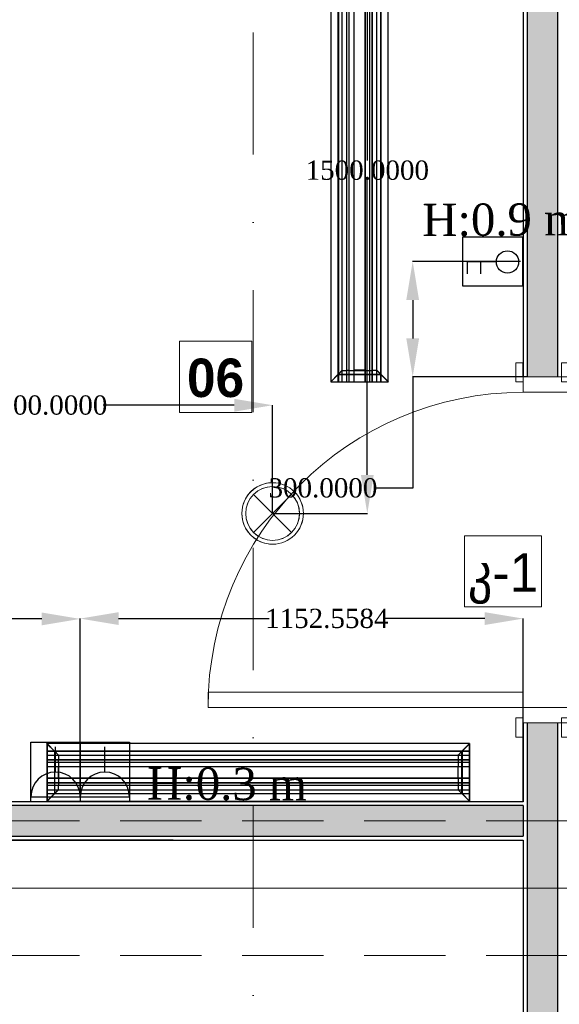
# Model space of a CAD drawing. Header units: millimetres. Extents: x 0 to 88385, y 0 to 41127.
# Tile 134 of 244: x 63685 to 65089, y 32361 to 34922. Entities that reach past the tile are written whole.
import ezdxf
from ezdxf.enums import TextEntityAlignment as Align

# ---------------------------------------------------------------- set-up
doc = ezdxf.new("R2010")
doc.units = ezdxf.units.MM
doc.header["$MEASUREMENT"] = 0
doc.set_wipeout_variables(frame=1)
doc.linetypes.add('Dot & Dashed', pattern=[670.277762, 317.5, -176.388889, 0, -176.388874])
doc.linetypes.add('Hidden', pattern=[317.5, 211.666667, -105.833333])
for name, color, linetype in [('- განათება', 7, 'Continuous'), ('- მექანიკური ნაწილი', 7, 'Continuous'), ('- საშტეფცელო როზეტები', 7, 'Continuous'), ('Edges', 7, 'Continuous'), ('Marker - Section', 7, 'Continuous'), ('New_Structural - Bearing', 7, 'Continuous'), ('Structural - Bearing', 7, 'Continuous'), ('Structural - Grid', 7, 'Continuous')]:
    doc.layers.add(name, color=color, linetype=linetype)
for name, color, linetype, lineweight, true_color in [('Marker - Section_Pen_No__108', 7, 'Continuous', 13, 0xfd8379), ('New_Interior - Lamp_Pen_No__77', 7, 'Continuous', 20, 0xffeb28), ('New_Structural - Bearing_Pen_No__5', 7, 'Continuous', 25, 0x40a5ff), ('New_Structural - Bearing_Pen_No__57', 7, 'Continuous', 25, 0xdcd214), ('Structural - Bearing_Pen_No__81', 7, 'Continuous', 20, 0x6a6a6a), ('Structural - Grid_Pen_No__81', 7, 'Continuous', 20, 0x6a6a6a)]:
    doc.layers.add(name, color=color, linetype=linetype, lineweight=lineweight, true_color=true_color)
for name, color, linetype, lineweight in [('New_Annotation - Text_Pen_No__20', 1, 'Continuous', 0), ('New_Archicad Doors_Pen_No__1', 7, 'Continuous', 13), ('New_Structural - Bearing_Pen_No__1', 7, 'Continuous', 13)]:
    doc.layers.add(name, color=color, linetype=linetype, lineweight=lineweight)
doc.styles.add('GENERATED_STYLE_2', font='txt')
doc.styles.add('GENERATED_STYLE_3', font='txt')
doc.styles.get("Standard").update_dxf_attribs({"font": 'sylfaen.ttf'})
doc.dimstyles.get("Standard").update_dxf_attribs({"dimtxt": 0.18, "dimasz": 0.18, "dimexe": 0.18, "dimexo": 0.0625, "dimgap": 0.09, "dimtad": 0, "dimtih": 1, "dimtoh": 1, "dimdec": 4, "dimzin": 0, "dimdsep": 46, "dimtxsty": 'Standard', "dimcen": 0.09, "dimadec": 0, "dimazin": 0, "dimtfac": 1, "dimtdec": 4, "dimtofl": 0, "dimtmove": 0, "dimatfit": 3, "dimfxl": 1, "dimtolj": 1, "dimtzin": 0, "dimarcsym": 0})

# ---------------------------------------------------------------- blocks, each defined once
blk = doc.blocks.new('Door_3')
at = {"layer": 'New_Archicad Doors_Pen_No__1', "color": 7, "linetype": 'Continuous', "lineweight": 13}
for p, q in [((370, 0), (370, 820)), ((370, 820), (410, 820)), ((410, 820), (410, 0)), ((-487, 0), (-487, 19)), ((-487, 19), (-437, 19)), ((-437, 0), (-487, 0)), ((-450, 0), (-487, 0)), ((-450, 0), (-487, 0)), ((-410, 0), (-450, 0)), ((-450, 0), (-450, -115)), ((-450, 0), (-450, -10)), ((-450, 0), (-450, -10)), ((-437, 19), (-437, 0)), ((-410, -115), (-410, 0)), ((410, 0), (370, 0)), ((450, 0), (410, 0)), ((410, 0), (410, -115)), ((437, 19), (487, 19)), ((437, 0), (437, 19)), ((487, 0), (437, 0)), ((450, -115), (450, 0)), ((450, 0), (450, -10)), ((450, 0), (450, -10)), ((450, 0), (487, 0)), ((450, 0), (487, 0)), ((487, 19), (487, 0)), ((-450, -10), (-450, -90)), ((-450, -10), (-450, -90)), ((450, -10), (450, -90)), ((450, -10), (450, -90)), ((-487, -119), (-487, -100)), ((-487, -100), (-437, -100)), ((-450, -100), (-487, -100)), ((-450, -100), (-487, -100)), ((-450, -90), (-450, -100)), ((-450, -90), (-450, -100)), ((-437, -100), (-437, -119)), ((437, -100), (487, -100)), ((437, -119), (437, -100)), ((450, -90), (450, -100)), ((450, -90), (450, -100)), ((450, -100), (487, -100)), ((450, -100), (487, -100)), ((487, -100), (487, -119)), ((-437, -119), (-487, -119)), ((-450, -115), (-410, -115)), ((410, -115), (450, -115)), ((487, -119), (437, -119))]:
    blk.add_line(p, q, dxfattribs=at)
blk.add_arc((410, 0), 820, 90, 180, dxfattribs=at)
blk = doc.blocks.new('Wall_61', base_point=(-19144.8, 39238))
at = {"layer": 'New_Structural - Bearing_Pen_No__57', "linetype": 'Continuous', "lineweight": 25, "true_color": 0xdcd214}
for points in [[(-19234.8, 38988), (-19234.8, 33993.1), (-19154.8, 33993.1), (-19154.8, 38988)], [(-19234.8, 22933.6), (-19154.8, 22933.6), (-19154.8, 33093.1), (-19234.8, 33093.1)]]:
    blk.add_hatch(color=52, dxfattribs=at).paths.add_polyline_path(points)
at = {"layer": 'New_Structural - Bearing_Pen_No__1', "color": 7, "linetype": 'Continuous', "lineweight": 13}
for p, q in [((-19244.8, 33993.1), (-19234.8, 33993.1)), ((-19234.8, 33993.1), (-19154.8, 33993.1)), ((-19154.8, 33993.1), (-19144.8, 33993.1)), ((-19244.8, 33093.1), (-19234.8, 33093.1)), ((-19234.8, 33093.1), (-19154.8, 33093.1)), ((-19154.8, 33093.1), (-19144.8, 33093.1))]:
    blk.add_line(p, q, dxfattribs=at)
at = {"layer": 'New_Structural - Bearing_Pen_No__5', "color": 161, "linetype": 'Continuous', "lineweight": 25, "true_color": 0x40a5ff}
for p, q in [((-19234.8, 38988), (-19234.8, 33993.1)), ((-19154.8, 33993.1), (-19154.8, 38988)), ((-19244.8, 33993.1), (-19244.8, 34030.1)), ((-19244.8, 33093.1), (-19244.8, 33056.1)), ((-19234.8, 33093.1), (-19234.8, 22933.6)), ((-19154.8, 22933.6), (-19154.8, 33093.1))]:
    blk.add_line(p, q, dxfattribs=at)
at = {"layer": 'New_Structural - Bearing_Pen_No__5', "color": 161, "linetype": 'Continuous', "lineweight": 25, "true_color": 0x40a5ff, "flags": 128}
for points in [[(-19244.8, 37388), (-19244.8, 33993.1)], [(-19244.8, 33093.1), (-19244.8, 32888)], [(-19244.8, 32878), (-19244.8, 32798)], [(-19244.8, 32788), (-19244.8, 22943.6)]]:
    blk.add_lwpolyline(points, dxfattribs=at)
at = {"layer": 'New_Archicad Doors_Pen_No__1', "color": 7, "linetype": 'Continuous', "lineweight": 13, "xscale": -1, "zscale": 1000, "rotation": 89.99999999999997}
blk.add_blockref('Door_3', (-19244.8, 33543.1), dxfattribs=at)
blk = doc.blocks.new('Wall_67', base_point=(-22783.8, 32888))
at = {"layer": 'New_Structural - Bearing_Pen_No__57', "linetype": 'Continuous', "lineweight": 25, "true_color": 0xdcd214}
blk.add_hatch(color=52, dxfattribs=at).paths.add_polyline_path([(-19244.8, 32878), (-22783.8, 32878), (-22783.8, 32798), (-19244.8, 32798)])
at = {"layer": 'New_Structural - Bearing_Pen_No__1', "color": 7, "linetype": 'Continuous', "lineweight": 13, "flags": 128}
for points in [[(-22783.8, 32888), (-22783.8, 32878)], [(-22783.8, 32878), (-22783.8, 32798)], [(-19244.8, 32878), (-19244.8, 32798)], [(-22783.8, 32798), (-22783.8, 32788)]]:
    blk.add_lwpolyline(points, dxfattribs=at)
at = {"layer": 'New_Structural - Bearing_Pen_No__5', "color": 161, "linetype": 'Continuous', "lineweight": 25, "true_color": 0x40a5ff}
for p, q in [((-19244.8, 32878), (-22783.8, 32878)), ((-22783.8, 32798), (-19244.8, 32798))]:
    blk.add_line(p, q, dxfattribs=at)
at = {"layer": 'New_Structural - Bearing_Pen_No__5', "color": 161, "linetype": 'Continuous', "lineweight": 25, "true_color": 0x40a5ff, "flags": 128}
for points in [[(-19244.8, 32888), (-22783.8, 32888)], [(-22783.8, 32788), (-19244.8, 32788)]]:
    blk.add_lwpolyline(points, dxfattribs=at)
blk = doc.blocks.new('Standard grid marker')
at = {"layer": 'Structural - Grid_Pen_No__81', "color": 251, "linetype": 'Continuous', "lineweight": 20, "true_color": 0x6a6a6a}
blk.add_line((1000, 0), (51328.1, 0), dxfattribs=at)
at = {"layer": 'Structural - Grid_Pen_No__81', "color": 251, "lineweight": 20, "true_color": 0x6a6a6a, "style": 'GENERATED_STYLE_2'}
for tag, p in [('AC_MarkerText_1_0', (-100, -144)), ('AC_MarkerText_1_1', (52428.1, -144))]:
    blk.add_attdef(tag, text='', height=100, rotation=180, dxfattribs=at).set_placement(p, align=Align.TOP_CENTER)
blk = doc.blocks.new('Beam_13', base_point=(-47008.8, 32663))
at = {"layer": 'Structural - Bearing_Pen_No__81', "color": 251, "linetype": 'Hidden', "lineweight": 20, "true_color": 0x6a6a6a}
for p, q in [((-22833.8, 32838), (-17183.8, 32838)), ((-22833.8, 32488), (-17183.8, 32488))]:
    blk.add_line(p, q, dxfattribs=at)
at = {"layer": 'Structural - Bearing_Pen_No__81', "color": 251, "linetype": 'Dot & Dashed', "lineweight": 20, "true_color": 0x6a6a6a}
blk.add_line((-47008.8, 32663), (991.2, 32663), dxfattribs=at)
blk = doc.blocks.new('Cutting Plane_2', base_point=(3944.3, 35559.3))
at = {"layer": 'Marker - Section_Pen_No__108', "color": 11, "linetype": 'Dot & Dashed', "lineweight": 13, "true_color": 0xfd8379}
blk.add_line((-19947.3, 35559.3), (-19947.3, 30356.7), dxfattribs=at)
blk = doc.blocks.new('2-იანი ჩარჩო')
at = {"layer": '- საშტეფცელო როზეტები', "color": 5}
blk.add_line((8600.4, 3737), (8600.4, 3582), dxfattribs=at)
for points in [[(8472.1, 3582), (8472.1, 3737), (8600.4, 3737)], [(8600.4, 3737), (8728.7, 3737), (8728.7, 3582), (8600.4, 3582)], [(8600.4, 3582), (8472.1, 3582)]]:
    blk.add_lwpolyline(points, dxfattribs=at)
blk = doc.blocks.new('- საშტეფცელო როზეტი IP22')
at = {"layer": '- საშტეფცელო როზეტები', "color": 5}
for p, q in [((8536.7, 3822.7), (8536.7, 3888.1)), ((8472.6, 3758.6), (8600.9, 3758.6))]:
    blk.add_line(p, q, dxfattribs=at)
blk.add_arc((8536.7, 3758.6), 64.1, 0, 180, dxfattribs=at)
blk = doc.blocks.new('ორკლავიშა ჩამრთველლი იპ 22')
at = {"layer": '- განათება', "color": 6}
for points in [[(0.3, 352.8), (-106, 352.8)], [(0, 97.5), (0.3, 352.8)], [(0.1, 237.8), (-105.7, 237.8)]]:
    blk.add_lwpolyline(points, dxfattribs=at)
blk.add_circle((0, 0), 97.5, dxfattribs=at)
blk = doc.blocks.new('1 იანი ჩარჩო')
at = {"layer": '- განათება', "color": 5}
blk.add_lwpolyline([(-9864.2, 15374.2), (-9735.9, 15374.2), (-9735.9, 15219.2), (-9864.2, 15219.2)], close=True, dxfattribs=at)
blk = doc.blocks.new('lineardiffplan')
at = {"layer": 'Edges'}
for p, q in [((392.8, 274.9), (392.8, 274.6)), ((393.1, 274.9), (392.8, 274.9)), ((422.8, 244.9), (392.8, 274.9)), ((392.8, 274.6), (392.9, 274.5)), ((392.9, 125.2), (392.9, 274.5)), ((412.4, 255), (392.9, 274.5)), ((393.1, 274.9), (393.2, 274.8)), ((393.2, 274.8), (412.7, 255.3)), ((1462.8, 244.9), (1492.8, 274.9)), ((1472.9, 255.3), (1492.4, 274.8)), ((1473.2, 254.9), (1492.8, 274.5)), ((1492.4, 274.8), (1492.5, 274.9)), ((1492.8, 274.9), (1492.5, 274.9)), ((1492.8, 274.5), (1492.8, 274.9)), ((1492.8, 274.5), (1492.8, 274.5)), ((1492.8, 125.4), (1492.8, 274.5)), ((1492.8, 255.3), (392.9, 255.3)), ((392.9, 254.9), (1492.8, 254.9)), ((392.9, 244.9), (1492.8, 244.9)), ((392.9, 233.2), (1492.8, 233.2)), ((392.9, 233), (1492.8, 233)), ((412.4, 144.7), (412.4, 255)), ((412.8, 254.6), (412.4, 255)), ((412.7, 255.3), (413.1, 254.9)), ((412.8, 145.1), (412.8, 254.6)), ((412.8, 254.6), (422.8, 244.6)), ((413.1, 254.9), (423.1, 244.9)), ((422.8, 244.6), (422.8, 244.9)), ((422.8, 244.9), (423.1, 244.9)), ((422.8, 244.6), (422.8, 244.6)), ((422.8, 244.6), (422.8, 233.2)), ((422.8, 233), (422.8, 233.2)), ((422.8, 226.8), (422.8, 233)), ((423.1, 244.9), (423.1, 244.9)), ((1472.5, 254.9), (1462.5, 244.9)), ((1462.5, 244.9), (1462.5, 244.9)), ((1462.5, 244.9), (1462.8, 244.9)), ((1462.8, 244.9), (1462.9, 244.6)), ((1462.8, 244.5), (1462.9, 244.6)), ((1462.8, 233.2), (1462.8, 244.5)), ((1462.8, 233), (1462.8, 233.2)), ((1462.8, 226.8), (1462.8, 233)), ((1462.9, 244.6), (1472.8, 254.5)), ((1472.9, 255.3), (1472.5, 254.9)), ((1472.8, 254.5), (1473.2, 254.9)), ((1472.8, 254.5), (1472.8, 145.3)), ((1473.2, 144.9), (1473.2, 254.9)), ((392.9, 226.8), (1492.8, 226.8)), ((392.9, 226.5), (1492.8, 226.5)), ((392.9, 214.9), (1492.8, 214.9)), ((1492.8, 214.8), (392.9, 214.8)), ((422.4, 214.9), (422.3, 214.9)), ((422.8, 214.9), (422.4, 214.9)), ((422.8, 226.5), (422.8, 226.8)), ((422.8, 214.9), (422.8, 226.5)), ((422.8, 184.9), (422.8, 214.9)), ((423.2, 214.9), (422.8, 214.9)), ((423.2, 214.8), (422.8, 214.9)), ((423.2, 214.8), (423.2, 214.9)), ((423.2, 214.8), (423.2, 184.9)), ((1462.8, 214.9), (1462.4, 214.9)), ((1462.4, 214.9), (1462.4, 214.8)), ((1462.8, 214.9), (1462.4, 214.8)), ((1462.4, 184.9), (1462.4, 214.8)), ((1462.8, 226.5), (1462.8, 226.8)), ((1462.8, 214.9), (1462.8, 226.5)), ((1462.8, 214.9), (1462.8, 184.9)), ((1462.8, 214.9), (1463.2, 214.9)), ((1463.2, 214.9), (1463.3, 214.9)), ((1492.8, 184.9), (392.9, 184.9)), ((422.4, 184.9), (422.3, 184.9)), ((422.8, 184.9), (422.4, 184.9)), ((422.8, 184.9), (423.2, 184.9)), ((422.8, 173.2), (422.8, 184.9)), ((1462.4, 184.9), (1462.8, 184.9)), ((1462.8, 173.2), (1462.8, 184.9)), ((1463.2, 184.9), (1462.8, 184.9)), ((1463.2, 184.9), (1463.3, 184.9)), ((392.8, 124.9), (422.8, 154.9)), ((392.9, 173.2), (1492.8, 173.2)), ((392.9, 173), (1492.8, 173)), ((392.9, 166.8), (1492.8, 166.8)), ((392.9, 166.5), (1492.8, 166.5)), ((392.9, 154.9), (1492.8, 154.9)), ((412.8, 145.1), (422.8, 155.1)), ((423.1, 154.8), (413.1, 144.9)), ((422.8, 173), (422.8, 173.2)), ((422.8, 173), (422.8, 166.8)), ((422.8, 166.5), (422.8, 166.8)), ((422.8, 155.1), (422.8, 166.5)), ((422.8, 154.9), (422.8, 155.1)), ((422.8, 155.1), (422.8, 155.1)), ((423.1, 154.8), (422.8, 154.9)), ((423.1, 154.8), (423.1, 154.9)), ((1462.5, 154.8), (1462.4, 154.9)), ((1462.8, 154.9), (1462.5, 154.8)), ((1462.5, 154.8), (1472.4, 144.9)), ((1462.8, 173), (1462.8, 173.2)), ((1462.8, 166.8), (1462.8, 173)), ((1462.8, 166.5), (1462.8, 166.8)), ((1462.8, 155.3), (1462.8, 166.5)), ((1462.9, 155.2), (1462.8, 155.3)), ((1462.9, 155.2), (1462.8, 154.9)), ((1462.8, 154.9), (1492.8, 124.9)), ((1472.8, 145.3), (1462.9, 155.2)), ((1492.8, 144.9), (392.9, 144.9)), ((392.9, 125.2), (412.4, 144.7)), ((392.9, 144.5), (1492.8, 144.5)), ((412.7, 144.5), (393.2, 124.9)), ((412.8, 145.1), (412.4, 144.7)), ((412.7, 144.5), (413.1, 144.9)), ((1472.4, 144.9), (1472.8, 144.5)), ((1473.2, 144.9), (1472.8, 145.3)), ((1472.8, 144.5), (1492.4, 124.9)), ((1473.2, 144.9), (1492.8, 125.4)), ((392.9, 125.2), (392.8, 125.1)), ((392.8, 125.1), (392.8, 124.9)), ((392.8, 124.9), (393.1, 124.9)), ((393.2, 124.9), (393.1, 124.9)), ((1492.4, 124.9), (1492.8, 124.9)), ((1492.4, 124.9), (1492.4, 124.9)), ((1492.8, 125.3), (1492.8, 125.4)), ((1492.8, 124.9), (1492.8, 125.3))]:
    blk.add_line(p, q, dxfattribs=at)
blk.add_lwpolyline([(393.2, 274.8), (1492.8, 274.8), (1492.8, 124.9), (393.2, 124.9)], close=True, dxfattribs=at)
blk = doc.blocks.new('Recessed Spot')
at = {"layer": 'New_Interior - Lamp_Pen_No__77', "color": 2, "linetype": 'Continuous', "lineweight": 20, "true_color": 0xffeb28}
for q in [(-49.5, 49.5), (49.5, 49.5), (-49.5, -49.5), (49.5, -49.5)]:
    blk.add_line((0, 0), q, dxfattribs=at)
at = {"layer": 'New_Interior - Lamp_Pen_No__77', "color": 2, "linetype": 'Continuous', "lineweight": 20, "true_color": 0xffeb28, "flags": 128}
blk.add_lwpolyline([(80, 0, 1), (-80, 0, 1)], format="xyb", close=True, dxfattribs=at)
at = {"layer": 'New_Interior - Lamp_Pen_No__77', "color": 2, "linetype": 'Continuous', "lineweight": 20, "true_color": 0xffeb28}
blk.add_circle((0, 0), 70, dxfattribs=at)
blk = doc.blocks.new('*D583')
at = {"layer": '- საშტეფცელო როზეტები', "color": 0, "lineweight": -2, "transparency": 16777216}
for p, q in [((61912.2, 32901), (61912.2, 33363.7)), ((62012.2, 33363.5), (62675.9, 33363.5)), ((63742.9, 33363.5), (62975.1, 33363.5)), ((63842.9, 32901.9), (63842.9, 33363.7))]:
    blk.add_line(p, q, dxfattribs=at)
at = {"layer": '- საშტეფცელო როზეტები', "color": 0, "transparency": 16777216}
for points in [[(62012.2, 33380.2), (62012.2, 33346.9), (61912.2, 33363.5)], [(63742.9, 33380.2), (63742.9, 33346.9), (63842.9, 33363.5)]]:
    blk.add_solid(points, dxfattribs=at)
at = {"layer": 'Defpoints', "color": 0, "transparency": 16777216}
for p in [(63842.9, 33363.5), (61912.2, 32901), (63842.9, 32901.9)]:
    blk.add_point(p, dxfattribs=at)
at = {"layer": '- საშტეფცელო როზეტები', "color": 0, "transparency": 16777216, "insert": (62825.5, 33363.5), "char_height": 50, "attachment_point": 5}
blk.add_mtext('\\A1;{\\fSylfaen|b0|i0|c0|p18;1930.7710}', dxfattribs=at)
blk = doc.blocks.new('*D584')
at = {"layer": '- საშტეფცელო როზეტები', "color": 0, "lineweight": -2, "transparency": 16777216}
for p, q in [((63842.9, 32901.9), (63842.9, 33364.6)), ((63942.9, 33364.4), (64334.5, 33364.4)), ((64895.5, 33364.4), (64634.5, 33364.4)), ((64995.5, 32888), (64995.5, 33364.6))]:
    blk.add_line(p, q, dxfattribs=at)
at = {"layer": '- საშტეფცელო როზეტები', "color": 0, "transparency": 16777216}
for points in [[(63942.9, 33381.1), (63942.9, 33347.8), (63842.9, 33364.4)], [(64895.5, 33381.1), (64895.5, 33347.8), (64995.5, 33364.4)]]:
    blk.add_solid(points, dxfattribs=at)
at = {"layer": 'Defpoints', "color": 0, "transparency": 16777216}
for p in [(64995.5, 33364.4), (63842.9, 32901.9), (64995.5, 32888)]:
    blk.add_point(p, dxfattribs=at)
at = {"layer": '- საშტეფცელო როზეტები', "color": 0, "transparency": 16777216, "insert": (64484.5, 33364.4), "char_height": 50, "attachment_point": 5}
blk.add_mtext('\\A1;{\\fSylfaen|b0|i0|c0|p18;1152.5584}', dxfattribs=at)
blk = doc.blocks.new('*D617')
at = {"layer": '- საშტეფცელო როზეტები', "color": 0, "lineweight": -2, "transparency": 16777216}
for p, q in [((64988.4, 34293.1), (64707.8, 34293.1)), ((64708, 34193.1), (64708, 34093.1)), ((65005.4, 33993.1), (64707.8, 33993.1)), ((64708, 33993.1), (64708, 33704)), ((64708, 33704), (64608, 33704))]:
    blk.add_line(p, q, dxfattribs=at)
at = {"layer": '- საშტეფცელო როზეტები', "color": 0, "transparency": 16777216}
for points in [[(64691.3, 34193.1), (64724.6, 34193.1), (64708, 34293.1)], [(64691.3, 34093.1), (64724.6, 34093.1), (64708, 33993.1)]]:
    blk.add_solid(points, dxfattribs=at)
at = {"layer": 'Defpoints', "color": 0, "transparency": 16777216}
for p in [(64708, 34293.1), (64988.5, 34293.1), (65005.5, 33993.1)]:
    blk.add_point(p, dxfattribs=at)
at = {"layer": '- საშტეფცელო როზეტები', "color": 0, "transparency": 16777216, "insert": (64474.5, 33704), "char_height": 50, "attachment_point": 5}
blk.add_mtext('\\A1;{\\fSylfaen|b0|i0|c0|p18;300.0000}', dxfattribs=at)
blk = doc.blocks.new('*D715')
at = {"layer": '- განათება', "color": 0, "lineweight": -2, "transparency": 16777216}
for p, q in [((64084.4, 32788), (63586.3, 32788)), ((63586.5, 32688), (63586.5, 32175.7)), ((63586.5, 31613.6), (63586.5, 32124.3)), ((63825.4, 31513.6), (63586.3, 31513.6))]:
    blk.add_line(p, q, dxfattribs=at)
at = {"layer": '- განათება', "color": 0, "transparency": 16777216}
for points in [[(63569.8, 32688), (63603.2, 32688), (63586.5, 32788)], [(63569.8, 31613.6), (63603.2, 31613.6), (63586.5, 31513.6)]]:
    blk.add_solid(points, dxfattribs=at)
at = {"layer": 'Defpoints', "color": 0, "transparency": 16777216}
for p in [(64084.5, 32788), (63586.5, 31513.6), (63825.5, 31513.6)]:
    blk.add_point(p, dxfattribs=at)
at = {"layer": '- განათება', "color": 0, "transparency": 16777216, "insert": (63586.5, 32150), "char_height": 50, "attachment_point": 5}
blk.add_mtext('\\A1;{\\fSylfaen|b0|i0|c0|p18;1274.3797}', dxfattribs=at)
blk = doc.blocks.new('*D747')
at = {"layer": '- განათება', "color": 0, "lineweight": -2, "transparency": 16777216}
for p, q in [((63143.6, 33638), (63143.6, 33919.6)), ((63243.6, 33919.4), (63603.4, 33919.4)), ((64243.6, 33919.4), (63902.6, 33919.4)), ((64343.6, 33638), (64343.6, 33919.6))]:
    blk.add_line(p, q, dxfattribs=at)
at = {"layer": '- განათება', "color": 0, "transparency": 16777216}
for points in [[(63243.6, 33936.1), (63243.6, 33902.7), (63143.6, 33919.4)], [(64243.6, 33936.1), (64243.6, 33902.7), (64343.6, 33919.4)]]:
    blk.add_solid(points, dxfattribs=at)
at = {"layer": 'Defpoints', "color": 0, "transparency": 16777216}
for p in [(63143.6, 33919.4), (63143.6, 33638), (64343.6, 33638)]:
    blk.add_point(p, dxfattribs=at)
at = {"layer": '- განათება', "color": 0, "transparency": 16777216, "insert": (63753, 33919.4), "char_height": 50, "attachment_point": 5}
blk.add_mtext('\\A1;{\\fSylfaen|b0|i0|c0|p18;1200.0000}', dxfattribs=at)
blk = doc.blocks.new('*D748')
at = {"layer": '- განათება', "color": 0, "lineweight": -2, "transparency": 16777216}
for p, q in [((64343.6, 35138), (64590.1, 35138)), ((64589.9, 35038), (64589.9, 34556.1)), ((64589.9, 33738), (64589.9, 34504.8)), ((64343.6, 33638), (64590.1, 33638))]:
    blk.add_line(p, q, dxfattribs=at)
at = {"layer": '- განათება', "color": 0, "transparency": 16777216}
for points in [[(64573.2, 35038), (64606.6, 35038), (64589.9, 35138)], [(64573.2, 33738), (64606.6, 33738), (64589.9, 33638)]]:
    blk.add_solid(points, dxfattribs=at)
at = {"layer": 'Defpoints', "color": 0, "transparency": 16777216}
for p in [(64343.6, 35138), (64343.6, 33638), (64589.9, 33638)]:
    blk.add_point(p, dxfattribs=at)
at = {"layer": '- განათება', "color": 0, "transparency": 16777216, "insert": (64589.9, 34530.4), "char_height": 50, "attachment_point": 5}
blk.add_mtext('\\A1;{\\fSylfaen|b0|i0|c0|p18;1500.0000}', dxfattribs=at)
blk = doc.blocks.new('AVARIULI GANATEBA')
at = {"layer": '- განათება', "color": 3, "linetype": 'Continuous', "lineweight": 20}
for q in [(-49.5, 49.5), (49.5, 49.5), (-49.5, -49.5), (49.5, -49.5)]:
    blk.add_line((0, 0), q, dxfattribs=at)
for major_axis, start_param, end_param in [((56.6, 56.6), 0.785398, 3.926991), ((56.6, 56.6), 3.926991, 7.068583), ((-49.5, 49.5), 2.356194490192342, 8.639379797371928)]:
    blk.add_ellipse((0, 0), major_axis=major_axis, ratio=1, start_param=start_param, end_param=end_param, dxfattribs=at)

msp = doc.modelspace()

# ---------------------------------------------------------------- block references
at = {"layer": 'New_Structural - Bearing', "color": 7, "lineweight": 35}
for name, p in [('Wall_61', (65095.50151, 39237.98097)), ('Wall_67', (61456.5059, 32887.98097))]:
    msp.add_blockref(name, p, dxfattribs=at)
at = {"layer": 'Structural - Bearing', "color": 251, "lineweight": 20, "true_color": 0x6a6a6a}
msp.add_blockref('Beam_13', (37231.5059, 32662.98097), dxfattribs=at)
at = {"layer": 'Structural - Grid', "color": 8, "linetype": 'Continuous', "lineweight": 15, "zscale": 1000, "rotation": 180}
msp.add_blockref('Standard grid marker', (88184.57817, 32662.98097), dxfattribs=at)

# ---------------------------------------------------------------- next in the draw order: block references
at = {"layer": 'Marker - Section', "color": 11, "lineweight": 13, "true_color": 0xfd8379}
msp.add_blockref('Cutting Plane_2', (88184.57817, 35559.29591), dxfattribs=at)

# ---------------------------------------------------------------- next in the draw order: block references
at = {"layer": '- განათება', "color": 6, "xscale": 0.2965673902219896, "yscale": 0.2965673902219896, "zscale": 0.2965673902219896, "rotation": 90}
msp.add_blockref('ორკლავიშა ჩამრთველლი იპ 22', (64954.60842, 34292.2759), dxfattribs=at)
at = {"layer": '- განათება', "color": 1}
msp.add_blockref('AVARIULI GANATEBA', (64343.55332, 33637.98097), dxfattribs=at)
at = {"layer": '- განათება', "color": 2, "linetype": 'Continuous', "lineweight": 20, "true_color": 0xffeb28, "zscale": 1000}
msp.add_blockref('Recessed Spot', (64343.55332, 33637.98097), dxfattribs=at)
at = {"layer": '- მექანიკური ნაწილი', "xscale": -1}
for p, rotation in [((64369.78878, 33587.23993), 270), ((63363.41295, 33164.09922), 180)]:
    msp.add_blockref('lineardiffplan', p, dxfattribs=dict(at, rotation=rotation))
at = {"layer": '- საშტეფცელო როზეტები', "color": 5, "rotation": 90}
msp.add_blockref('1 იანი ჩარჩო', (80212.73608, 44093.06805), dxfattribs=at)
at = {"layer": '- საშტეფცელო როზეტები', "color": 5}
msp.add_blockref('2-იანი ჩარჩო', (55242.56434, 29306.0085), dxfattribs=at)
at = {"layer": '- საშტეფცელო როზეტები'}
for p in [(55242.0746, 29142.39514), (55370.34155, 29142.39514)]:
    msp.add_blockref('- საშტეფცელო როზეტი IP22', p, dxfattribs=at)

# ---------------------------------------------------------------- next in the draw order: texts
at = {"layer": '- განათება', "color": 5, "insert": (64732.54929, 34443.31358), "char_height": 83.9644685, "attachment_point": 1, "rotation": 0.31067434}
msp.add_mtext_dynamic_manual_height_columns('{\\fSylfaen|b0|i0|c0|p18;H:0.9 m}', width=710.9466492, gutter_width=1.70068, heights=[0], dxfattribs=at)
at = {"layer": '- საშტეფცელო როზეტები', "color": 5, "insert": (64432.91588, 32975.425), "char_height": 83.9644685, "attachment_point": 3, "rotation": 359.68932566}
msp.add_mtext_dynamic_manual_height_columns('{\\fSylfaen|b0|i0|c0|p18;H:0.3 m}', width=710.9466492, gutter_width=1.70068, heights=[0], dxfattribs=at)

# ---------------------------------------------------------------- next in the draw order: dimensions: what is measured, and where the dimension line sits
at = {"layer": '- განათება', "color": 1}
for base, p1, p2, picture, middle in [((64589.91103, 33637.98097), (64343.55332, 35137.98097), (64343.55332, 33637.98097), '*D748', (64589.91103, 34530.41604)), ((63586.49561, 31513.6013), (64084.49561, 32787.98097), (63825.50151, 31513.6013), '*D715', (63586.49561, 32150))]:
    dim = msp.add_linear_dim(base=base, p1=p1, p2=p2, angle=270, text='{\\fSylfaen|b0|i0|c0|p18;<>}', dimstyle='Standard', override={"dimtxt": 50, "dimasz": 100}, dxfattribs=at)
    dim.commit()
    dim.dimension.update_dxf_attribs({"geometry": picture, "text_midpoint": middle, "dimtype": 160})
at = {"layer": '- საშტეფცელო როზეტები', "color": 1}
dim = msp.add_linear_dim(base=(64707.96809, 34293.08614), p1=(65005.50151, 33993.08613), p2=(64988.47263, 34293.08614), angle=90, text='{\\fSylfaen|b0|i0|c0|p18;<>}', dimstyle='Standard', override={"dimtxt": 50, "dimasz": 100}, dxfattribs=at)
dim.commit()
dim.dimension.update_dxf_attribs({"geometry": '*D617', "text_midpoint": (64474.49168, 33704.04254), "dimtype": 160})
dim = msp.add_linear_dim(base=(63842.94309, 33363.51903), p1=(61912.17206, 32900.95212), p2=(63842.94309, 32901.87114), text='{\\fSylfaen|b0|i0|c0|p18;<>}', dimstyle='Standard', override={"dimtxt": 50, "dimasz": 100}, dxfattribs=at)
dim.commit()
dim.dimension.update_dxf_attribs({"geometry": '*D583', "text_midpoint": (62825.5, 33363.51903), "dimtype": 160})

# ---------------------------------------------------------------- next in the draw order: wipeouts: each hides what was drawn before it
at = {"color": 1, "linetype": 'Continuous', "lineweight": 0, "ltscale": 197284.621726}
msp.add_wipeout([(64100.82814, 33900.8071), (64289.33887, 33900.8071), (64289.33887, 34085.65563), (64100.82814, 34085.65563)], dxfattribs=at).dxf.layer = 'New_Annotation - Text_Pen_No__20'
at = {"color": 1, "linetype": 'Continuous', "lineweight": 0, "ltscale": 193218.428025}
msp.add_wipeout([(64842.35381, 33394.9937), (65043.51755, 33394.9937), (65043.51755, 33579.84235), (64842.35381, 33579.84235)], dxfattribs=at).dxf.layer = 'New_Annotation - Text_Pen_No__20'

# ---------------------------------------------------------------- next in the draw order: linework, layer by layer
at = {"layer": 'New_Annotation - Text_Pen_No__20', "color": 1, "linetype": 'Continuous', "lineweight": 0, "flags": 128}
for points in [[(64100.82814, 33900.8071), (64289.33887, 33900.8071), (64289.33887, 34085.65563), (64100.82814, 34085.65563), (64100.82814, 33900.8071)], [(64842.35381, 33394.9937), (65043.51755, 33394.9937), (65043.51755, 33579.84235), (64842.35381, 33579.84235), (64842.35381, 33394.9937)]]:
    msp.add_lwpolyline(points, close=True, dxfattribs=at)

# ---------------------------------------------------------------- next in the draw order: texts
at = {"layer": 'New_Annotation - Text_Pen_No__20', "color": 1, "linetype": 'Continuous', "lineweight": 0, "char_height": 100, "attachment_point": 2}
for s, insert, style in [('\\A1;{\\pqc;\\fBOG 2018|b1|i0|c0|p0;\\W1.000000;0\\fBOG 2018|b1|i0|c0|p0;\\W1.000000;6}', (64195.0835, 34040.73442), 'GENERATED_STYLE_3'), ('\\A1;{\\pqc;\\fBOG 2018|b0|i0|c0|p0;\\W1.000000;კ-\\fBOG 2018|b0|i0|c0|p0;\\W1.000000;1}', (64942.93568, 33534.33933), 'GENERATED_STYLE_2')]:
    msp.add_mtext(s, dxfattribs=dict(at, insert=insert, style=style))

# ---------------------------------------------------------------- next in the draw order: dimensions: what is measured, and where the dimension line sits
at = {"layer": '- განათება', "color": 1}
dim = msp.add_linear_dim(base=(63143.55332, 33919.3987), p1=(64343.55332, 33637.98097), p2=(63143.55332, 33637.98097), angle=180, text='{\\fSylfaen|b0|i0|c0|p18;<>}', dimstyle='Standard', override={"dimtxt": 50, "dimasz": 100}, dxfattribs=at)
dim.commit()
dim.dimension.update_dxf_attribs({"geometry": '*D747', "text_midpoint": (63753, 33919.3987), "dimtype": 160})
at = {"layer": '- საშტეფცელო როზეტები', "color": 1}
dim = msp.add_linear_dim(base=(64995.50151, 33364.43806), p1=(63842.94309, 32901.87114), p2=(64995.50151, 32887.98097), text='{\\fSylfaen|b0|i0|c0|p18;<>}', dimstyle='Standard', override={"dimtxt": 50, "dimasz": 100}, dxfattribs=at)
dim.commit()
dim.dimension.update_dxf_attribs({"geometry": '*D584', "text_midpoint": (64484.5, 33364.43806), "dimtype": 160})

doc.saveas('drawing.dxf')
